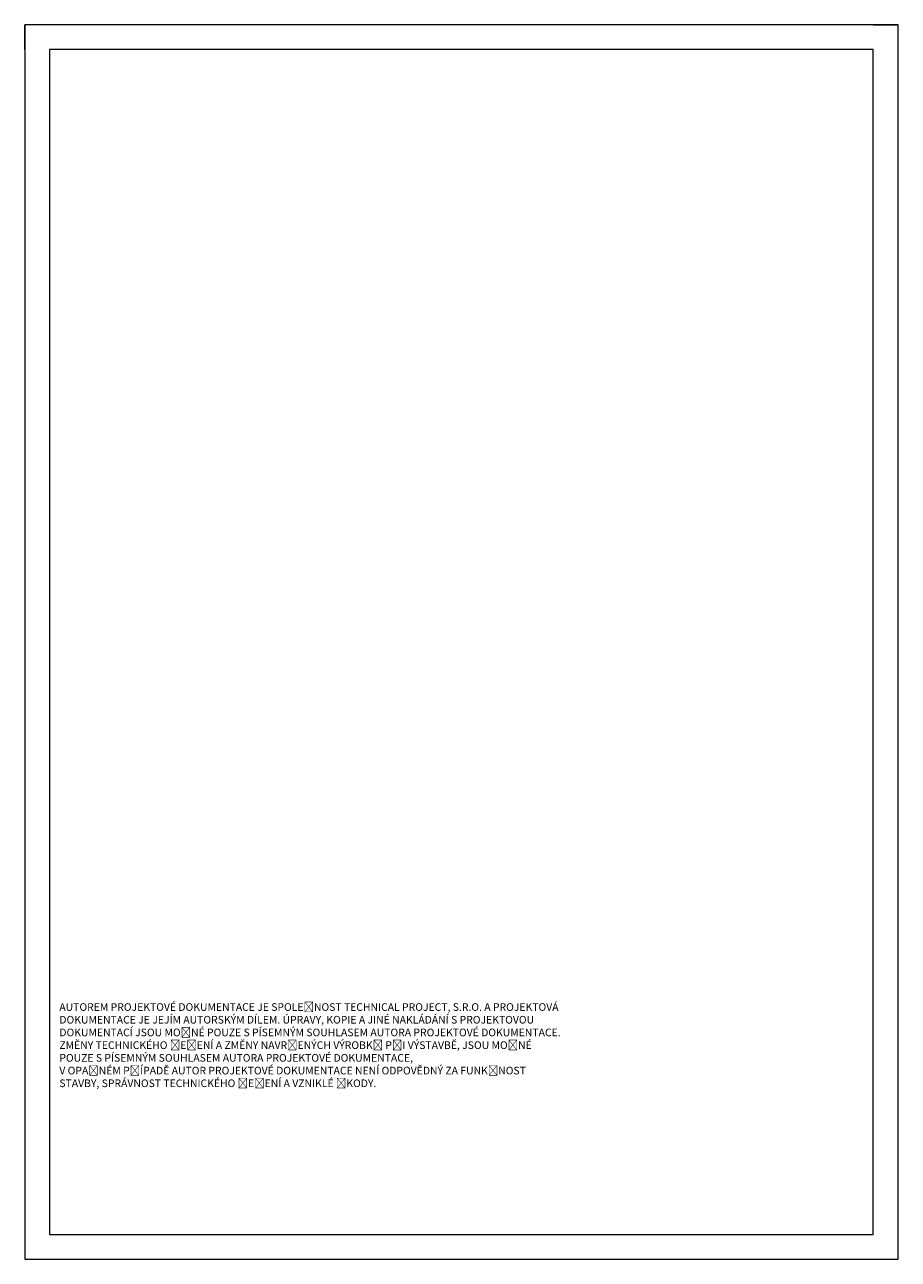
# Paper-space layout '09_VYKAZ_VYMER_KL' of a CAD drawing. Header units: millimetres. Extents: x 616 to 826, y -4 to 293.
import ezdxf

# ---------------------------------------------------------------- set-up
doc = ezdxf.new("R2010")
doc.units = ezdxf.units.MM
doc.layers.add('TP_01_Rozpiska', color=7, linetype='Continuous', lineweight=5)
doc.styles.add('arial narrow', font='ARIALN.TTF')

# ---------------------------------------------------------------- blocks, each defined once
blk = doc.blocks.new('*U46')
for p, q in [((-210, 291), (-210, 297)), ((-204, 297), (-210, 297)), ((0, 297), (-210, 297)), ((-210, 297), (-210, 0)), ((0, 0), (0, 297)), ((-6, 297), (0, 297)), ((-6, 291), (-204, 291)), ((-204, 291), (-204, 6)), ((-6, 6), (-6, 291)), ((-210, 6), (-210, 0)), ((-204, 6), (-6, 6)), ((-210, 0), (0, 0))]:
    blk.add_line(p, q)
blk = doc.blocks.new('A$C3D066BDD')
at = {"color": 7, "ltscale": 50, "insert": (3.05, 3.75), "char_height": 2, "attachment_point": 7, "style": 'arial narrow'}
blk.add_mtext_dynamic_manual_height_columns('{\\fCalibri|b1|i0|c238|p34;\\H0.91667x;\\C250;\\c2171169;AUTOREM PROJEKTOVÉ DOKUMENTACE JE SPOLEČNOST TECHNICAL PROJECT, S.R.O. A PROJEKTOVÁ DOKUMENTACE JE JEJÍM AUTORSKÝM DÍLEM. ÚPRAVY, KOPIE A JINÉ NAKLÁDÁNÍ S PROJEKTOVOU DOKUMENTACÍ JSOU MOŽNÉ POUZE S PÍSEMNÝM SOUHLASEM AUTORA PROJEKTOVÉ DOKUMENTACE. ZMĚNY TECHNICKÉHO ŘEŠENÍ A ZMĚNY NAVRŽENÝCH VÝROBKŮ PŘI VÝSTAVBĚ, JSOU MOŽNÉ POUZE S PÍSEMNÝM SOUHLASEM AUTORA PROJEKTOVÉ DOKUMENTACE, \\PV OPAČNÉM PŘÍPADĚ AUTOR PROJEKTOVÉ DOKUMENTACE NENÍ ODPOVĚDNÝ ZA FUNKČNOST STAVBY, SPRÁVNOST TECHNICKÉHO ŘEŠENÍ A VZNIKLÉ ŠKODY.\\~ \\~}', width=121.5923, gutter_width=1125, heights=[0], dxfattribs=at)

psp = doc.layouts.new('09_VYKAZ_VYMER_KL')

# ---------------------------------------------------------------- block references
psp.add_blockref('A$C3D066BDD', (621.66, 33.21))
at = {"layer": 'TP_01_Rozpiska'}
psp.add_blockref('*U46', (826.38, -4.47), dxfattribs=at)

doc.saveas('drawing.dxf')
